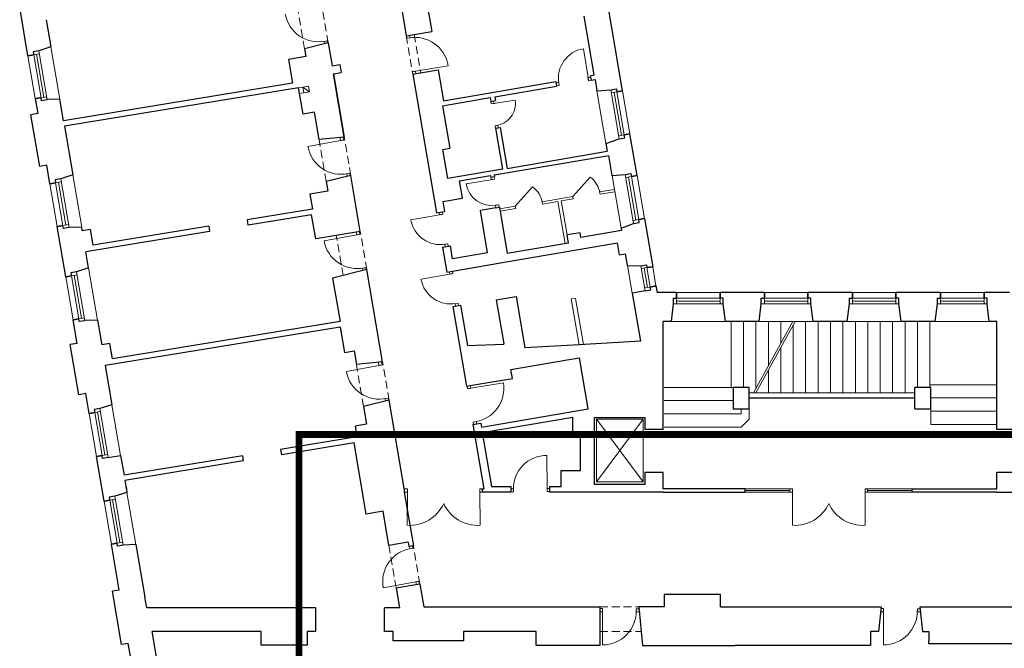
# Model space of a CAD drawing. Header units: centimetres. Extents: x 690840 to 714026, y 27673 to 40762.
# Tile 124 of 162: x 712395 to 712522, y 32239 to 32320. Entities that reach past the tile are written whole.
import ezdxf

# ---------------------------------------------------------------- set-up
doc = ezdxf.new("R2010")
doc.units = ezdxf.units.CM
doc.linetypes.add('DASHED', pattern=[19.05, 12.7, -6.35])
for name, color, linetype, lineweight in [('Drzwi i okna', 51, 'Continuous', 9), ('Kanały wentylacyjne', 3, 'Continuous', 9), ('Przekrojowa', 253, 'Continuous', 25), ('Ramka', 255, 'Continuous', 9), ('S3_obrys zakresu', 1, 'Continuous', 5), ('Widokowa', 140, 'Continuous', 9)]:
    doc.layers.add(name, color=color, linetype=linetype, lineweight=lineweight)

# ---------------------------------------------------------------- blocks, each defined once
blk = doc.blocks.new('zw$2918')
at = {"layer": 'Drzwi i okna', "color": 0}
for p, q in [((1351.6, -1801.4), (1350.5, -1794.9)), ((1360.5, -1799.9), (1351.6, -1801.4)), ((1359.5, -1800.1), (1358.4, -1793.6)), ((1137, -1809.3), (1145.8, -1807.7)), ((1138, -1809.1), (1139.1, -1815.5)), ((1145.8, -1807.7), (1146.9, -1813.6)), ((1818.8, -1907), (1805.9, -1828.1)), ((1373.6, -1885.8), (1458, -1871.9)), ((1374.6, -1885.7), (1365.7, -1887.1)), ((1365.7, -1887.1), (1366.8, -1893.5)), ((1374.7, -1892.2), (1373.6, -1885.8)), ((1817.9, -1901.6), (1819.4, -1910.5)), ((1824.5, -1901.5), (1818.1, -1902.6)), ((1742.2, -1915), (1735.7, -1916.1)), ((1743.5, -1922.9), (1737, -1924)), ((1742, -1914), (1743.5, -1922.9)), ((1819.4, -1910.5), (1825.8, -1909.4)), ((1568.7, -1970.2), (1567.6, -1963.7)), ((1568.7, -1970.2), (1630.4, -1960.2)), ((1577.6, -1968.8), (1568.7, -1970.2)), ((1575.6, -1969), (1574.5, -1962.5)), ((1585.5, -2025.1), (1578.6, -2026.3)), ((1578.6, -2026.3), (1579.6, -2032.7)), ((1586.5, -2031.5), (1585.5, -2025.1)), ((1180.6, -2064.7), (1096.5, -2080.2)), ((1179.1, -2056.7), (1180.6, -2064.7)), ((1179.6, -2064.9), (1188.4, -2063.3)), ((1188.4, -2063.3), (1187.1, -2056.2)), ((1195.3, -2150.4), (1204.2, -2148.8)), ((1196.3, -2150.2), (1197.3, -2155.8)), ((1204.2, -2148.8), (1205.2, -2154.5)), ((1572.8, -2164.4), (1503.7, -2175.8)), ((1568.4, -2165.1), (1567.3, -2158.6)), ((1568.4, -2165.1), (1577.2, -2163.6)), ((1577.2, -2163.6), (1576.2, -2157.1)), ((1579.3, -2231.1), (1588.2, -2229.7)), ((1580.4, -2237.5), (1579.3, -2231.1)), ((1588.2, -2229.7), (1589.2, -2236.1)), ((1440.3, -2254.8), (1361.5, -2268.6)), ((1434.7, -2249.2), (1435.8, -2255.6)), ((1434.8, -2255.8), (1443.7, -2254.2)), ((1443.7, -2254.2), (1442.6, -2247.8)), ((1222, -2307.2), (1137.9, -2322.7)), ((1220.8, -2300.3), (1222, -2307.2)), ((1221.1, -2307.4), (1229.9, -2305.8)), ((1229.9, -2305.8), (1228.6, -2298.7)), ((1448.1, -2331.5), (1456.9, -2330)), ((1449.1, -2331.4), (1450.2, -2337.9)), ((1456.9, -2330), (1458.1, -2336.5)), ((1236.8, -2392.9), (1245.6, -2391.2)), ((1237.8, -2392.7), (1238.9, -2399)), ((1245.6, -2391.2), (1246.7, -2397)), ((1466.6, -2407.6), (1387.8, -2421.4)), ((1461, -2402), (1462.2, -2408.4)), ((1461.2, -2408.5), (1470, -2407)), ((1470, -2407), (1468.9, -2400.6)), ((1474.4, -2484.3), (1483.3, -2482.8)), ((1475.4, -2484.1), (1476.5, -2490.6)), ((1483.3, -2482.8), (1484.4, -2489.3)), ((1278, -2635.3), (1279.5, -2643.3)), ((1287.4, -2641.9), (1286, -2634.6)), ((1279.5, -2643.3), (1195.4, -2658.8)), ((1278.5, -2643.5), (1287.4, -2641.9)), ((1515.7, -2701.9), (1600, -2687.6)), ((1507.8, -2703.3), (1506.6, -2696.3)), ((1516.7, -2701.7), (1507.8, -2703.3)), ((1514.5, -2695), (1515.7, -2701.9)), ((1294.2, -2729), (1303.1, -2727.4)), ((1295.2, -2728.8), (1296.4, -2735.1)), ((1303.1, -2727.4), (1304.2, -2733.2)), ((1531.2, -2787.4), (1522.3, -2788.9)), ((1522.3, -2788.9), (1523.3, -2794.9)), ((1530.2, -2787.6), (1531.2, -2793.6)), ((1712.5, -2960), (1712.1, -2874.5)), ((1352.7, -2961.1), (1346.2, -2961.1)), ((1352.6, -2970.1), (1352.7, -2961.1)), ((1539.7, -2970.1), (1539.7, -2961.1)), ((1539.7, -2961.1), (1546.2, -2961.1)), ((1625.6, -2960.5), (1619, -2960.5)), ((1625.6, -2959.5), (1625.6, -2968.5)), ((1712.5, -2959), (1712.5, -2968)), ((1719, -2960), (1712.5, -2960)), ((2344.7, -2961.1), (2338.2, -2961.1)), ((2344.7, -2970.1), (2344.7, -2961.1)), ((2531.8, -2970.1), (2531.7, -2961.1)), ((2531.7, -2961.1), (2538.2, -2961.1)), ((1346.2, -2969.1), (1352.6, -2969.1)), ((1352.6, -2969.1), (1352.5, -3054.6)), ((1546.2, -2969.1), (1539.7, -2969.1)), ((1539.7, -2969.1), (1539.8, -3054.6)), ((1625.6, -2968.5), (1619, -2968.5)), ((1712.5, -2968), (1719, -2968)), ((2338.2, -2969.1), (2344.7, -2969.1)), ((2344.7, -2969.1), (2344.6, -3054.6)), ((2538.2, -2969.1), (2531.8, -2969.1)), ((2531.8, -2969.1), (2531.9, -3054.6)), ((1359.2, -3114.6), (1358.2, -3109)), ((1358.2, -3114.8), (1367, -3113.2)), ((1367, -3113.2), (1366, -3107.4)), ((1374.5, -3200.2), (1290.3, -3215.2)), ((1373.5, -3200.3), (1382.3, -3198.7)), ((1375.7, -3207.2), (1374.5, -3200.2)), ((1382.3, -3198.7), (1383.6, -3205.9)), ((1855.3, -3269), (1848.8, -3269)), ((1855.3, -3278), (1855.3, -3269)), ((1942.2, -3278.2), (1942.2, -3269.2)), ((1942.2, -3269.2), (1948.8, -3269.2)), ((2579.4, -3269), (2572.9, -3269)), ((2579.4, -3278), (2579.4, -3269)), ((2666.3, -3278.2), (2666.3, -3269.2)), ((2666.3, -3269.2), (2672.9, -3269.2)), ((1848.8, -3277), (1855.3, -3277)), ((1855.3, -3277), (1855.1, -3362.5)), ((1942.2, -3277.2), (1950.1, -3277.2)), ((2571.6, -3277), (2579.4, -3277)), ((2579.4, -3277), (2579.3, -3362.5)), ((2666.3, -3277.2), (2674.2, -3277.2))]:
    blk.add_line(p, q, dxfattribs=at)
at = {"layer": 'Drzwi i okna', "color": 0, "ltscale": 1.6}
for p, q in [((1778.9, -2208.5), (1823.5, -2158.4)), ((1630.6, -2233.8), (1675.1, -2183.8))]:
    blk.add_line(p, q, dxfattribs=at)
for centre, radius, start, end in [((1123.5, -1723.6), 86.7, 190.2929, 281.9036), ((1372.3, -1885.9), 86.7, 9.2331, 100.8437), ((1573.2, -1968.6), 57.8, 276.9522, 8.388), ((1181.8, -2064.7), 86.7, 190.2929, 281.9036), ((1787, -2208.6), 62, 8.3094, 53.9766), ((1638.7, -2234), 62, 8.3094, 53.9766), ((1223.3, -2307.2), 86.7, 190.2929, 281.9036), ((1280.8, -2643.3), 86.7, 190.2929, 281.9036), ((1514.5, -2702.3), 86.7, 278.1541, 9.7648), ((1712.3, -2961.3), 86.7, 90.1458, 181.7564), ((1359.1, -2959.4), 95.4, 266.0716, 335.8764), ((1533.3, -2959.4), 95.4, 204.1236, 273.9284), ((2351.1, -2959.4), 95.4, 266.0716, 335.8764), ((2525.3, -2959.4), 95.4, 204.1236, 273.9284), ((1375.7, -3199.7), 86.7, 98.6519, 190.2626), ((1855.5, -3275.8), 86.7, 269.7794, 1.39), ((2579.6, -3275.8), 86.7, 269.7794, 1.39)]:
    blk.add_arc(centre, radius, start, end, dxfattribs=at)
at = {"layer": 'Drzwi i okna', "color": 0}
for centre, radius, start, end in [((1819.3, -1904.7), 77.8, 99.9306, 189.3047), ((1357.5, -1809.3), 78.2, 277.7082, 281.0068), ((1741.5, -1918.6), 78.2, 7.6634, 10.962), ((1198.1, -2141), 78.2, 98.7681, 102.0666), ((1570.3, -2164.2), 67.5, 189.8932, 279.8733), ((1569.9, -2153.5), 78.2, 277.7578, 281.0564), ((1452.6, -2332), 78.2, 98.2531, 101.5517), ((1437.9, -2254.4), 77.8, 190.5203, 279.8944), ((1239.5, -2383.4), 78.2, 98.7681, 102.0666), ((1479, -2484.8), 78.2, 98.2531, 101.5517), ((1464.2, -2407.1), 77.8, 190.5203, 279.8944), ((1297, -2719.6), 78.2, 98.7681, 102.0666), ((1525.4, -2779.5), 78.2, 97.9911, 101.2896), ((1430.8, -2965.8), 78.2, 178.2653, 181.5639), ((1461.5, -2965.8), 78.2, 358.4361, 1.7347), ((1634.4, -2963.8), 78.2, 358.6209, 1.9195), ((2422.8, -2965.8), 78.2, 178.2653, 181.5639), ((2453.6, -2965.8), 78.2, 358.4361, 1.7347), ((1364.1, -3122.6), 78.2, 278.4889, 281.7875), ((1933.4, -3273.7), 78.2, 178.2545, 181.5531), ((2657.5, -3273.7), 78.2, 178.2545, 181.5531)]:
    blk.add_arc(centre, radius, start, end, dxfattribs=at)
at = {"layer": 'Kanały wentylacyjne', "color": 0}
for p, q in [((1093.3, -1925.2), (1072.1, -1928.8)), ((1083.1, -1926.9), (1097.9, -1924.4)), ((1085.7, -1941.7), (1083.1, -1926.9)), ((1083.1, -1926.9), (1100.4, -1939.1)), ((1097.9, -1924.4), (1100.4, -1939.1)), ((1095.9, -1939.9), (1074.7, -1943.6)), ((1100.4, -1939.1), (1085.7, -1941.7))]:
    blk.add_line(p, q, dxfattribs=at)
at = {"layer": 'Przekrojowa', "color": 0, "ltscale": 1.6}
for p, q in [((1301.4, -1512.1), (1349.9, -1795)), ((1385.2, -1607.3), (1415.4, -1783.7)), ((375.3, -1846.3), (353.9, -1721.1)), ((1907.2, -1936.8), (1869.9, -1718.9)), ((1834, -1895.8), (1808.1, -1744.1)), ((422.3, -1753.6), (434.3, -1823.6)), ((1349.9, -1795), (1369.8, -1791.6)), ((1369.8, -1791.6), (1415.4, -1783.8)), ((434.3, -1823.6), (403.3, -1833.7)), ((1148.5, -1813.2), (1087.4, -1828.1)), ((1148.5, -1813.2), (1158.6, -1872.4)), ((1090.9, -1848.4), (1046.5, -1856)), ((1087.4, -1828.1), (1090.9, -1848.4)), ((1046.5, -1856), (1057, -1917.1)), ((1158.6, -1872.4), (1178.3, -1869)), ((1178.3, -1869), (1181.9, -1889.7)), ((1162.2, -1893.1), (1181.9, -1889.7)), ((1162.2, -1893.1), (1190, -2055.7)), ((1190, -2055.7), (1162.2, -1893.1)), ((1366.8, -1893.5), (1386.7, -1890.1)), ((1366.8, -1893.5), (1427.9, -2250.3)), ((1386.7, -1890.1), (1432.3, -1882.3)), ((1432.3, -1882.3), (1445.9, -1962.2)), ((1823.8, -1897.6), (1834, -1895.8)), ((1823.8, -1897.6), (1825.8, -1909.4)), ((1057, -1917.1), (466.8, -2013.8)), ((1445.9, -1962.2), (1735.1, -1912.7)), ((1577.8, -1951.8), (1737.1, -1924.6)), ((1735.1, -1912.7), (1737.1, -1924.6)), ((1825.8, -1909.4), (1836.1, -1907.7)), ((1836.1, -1907.7), (1841, -1936.4)), ((1072.1, -1928.8), (469.2, -2027.6)), ((1083.8, -1996.7), (1072.1, -1928.8)), ((1577.8, -1951.8), (1579.5, -1961.7)), ((1841, -1936.4), (1876.5, -1934.1)), ((394.2, -1956.7), (400.7, -1995.2)), ((457.3, -1957.9), (424.7, -1959.2)), ((466.8, -2013.8), (457.3, -1957.9)), ((1443, -1974.9), (1566, -1953.8)), ((1443, -1974.9), (1461.8, -2084.3)), ((1566, -1953.8), (1567.6, -1963.7)), ((1567.6, -1963.7), (1579.5, -1961.7)), ((400.7, -1995.2), (383, -1998.2)), ((405.7, -2131.3), (383, -1998.2)), ((1113.3, -1991.7), (1083.8, -1996.7)), ((1125.3, -2061.7), (1113.3, -1991.7)), ((469.2, -2027.6), (490.6, -2152.8)), ((1579.5, -2032.7), (1591.3, -2030.7)), ((1579.5, -2032.7), (1597.6, -2138.1)), ((1591.3, -2030.7), (1609.4, -2136.1)), ((1944.4, -2154.6), (1926, -2047.2)), ((1190, -2055.7), (1125.3, -2061.7)), ((1864.2, -2072.4), (1898, -2059.9)), ((1864.2, -2072.4), (1867.6, -2092)), ((1443.8, -2087.3), (1461.8, -2084.3)), ((1456.6, -2162.2), (1443.8, -2087.3)), ((1576.5, -2153), (1871.2, -2102.6)), ((1609.4, -2136.1), (1867.6, -2092)), ((1880, -2154.2), (1871.2, -2102.6)), ((423.5, -2128.2), (405.7, -2131.3)), ((431.6, -2175.6), (423.5, -2128.2)), ((490.6, -2152.8), (459.6, -2162.9)), ((1206.8, -2154.3), (1143.8, -2169.6)), ((1231.4, -2298.2), (1206.8, -2154.3)), ((1597.6, -2138.1), (1456.6, -2162.2)), ((1486.8, -2168.3), (1566.6, -2154.7)), ((1566.6, -2154.7), (1567.3, -2158.6)), ((1576.5, -2153), (1577.1, -2156.9)), ((1880, -2154.2), (1913.8, -2152)), ((1143.8, -2169.6), (1148, -2194.6)), ((1494.4, -2212.7), (1486.8, -2168.3)), ((1567.3, -2158.6), (1577.1, -2156.9)), ((1148, -2194.6), (1101.7, -2202.5)), ((1101.7, -2202.5), (1108.3, -2241.1)), ((1443.7, -2221.3), (1494.4, -2212.7)), ((1443.7, -2221.3), (1448.1, -2246.9)), ((1108.3, -2241.1), (939.6, -2268.7)), ((1105.7, -2255.7), (942.1, -2282.5)), ((1116.4, -2317.8), (1105.7, -2255.7)), ((1427.9, -2250.3), (1448.1, -2246.9)), ((1580.4, -2237.5), (1540.9, -2244.3)), ((1559.1, -2353.8), (1540.9, -2244.3)), ((1580.4, -2237.5), (1590.2, -2235.8)), ((1590.2, -2235.8), (1610, -2355.2)), ((939.6, -2268.7), (941.9, -2282.5)), ((1903.1, -2289.6), (1935.3, -2277.7)), ((1963.3, -2265), (1984.5, -2389.1)), ((472.5, -2415.1), (450.5, -2285.9)), ((513.6, -2287.2), (481, -2288.5)), ((515.2, -2297), (513.6, -2287.2)), ((536, -2293.6), (515.2, -2297)), ((843.2, -2298.7), (524.5, -2351)), ((542.8, -2333.8), (536, -2293.6)), ((840.9, -2284.9), (542.8, -2333.8)), ((840.9, -2284.9), (843.2, -2298.7)), ((1231.4, -2298.2), (1169.6, -2308.7)), ((1797.7, -2301.8), (1764.2, -2307.5)), ((1767.8, -2328.2), (1764.2, -2307.5)), ((1799.8, -2313.6), (1797.7, -2301.8)), ((1904.2, -2295.8), (1799.8, -2313.6)), ((1903.1, -2289.6), (1904.2, -2295.8)), ((1169.6, -2308.7), (1116.4, -2317.8)), ((1607.4, -2376.9), (1894.2, -2327.9)), ((1767.8, -2328.2), (1610, -2355.2)), ((1899.4, -2358.5), (1894.2, -2327.9)), ((531.5, -2392.3), (524.5, -2351)), ((1443.1, -2339), (1463.3, -2335.6)), ((1443.1, -2339), (1454.1, -2403.1)), ((1468.9, -2369.2), (1463.3, -2335.6)), ((1559.1, -2353.8), (1468.9, -2369.2)), ((1899.4, -2358.5), (1914.5, -2355.9)), ((1919.6, -2385.9), (1914.5, -2355.9)), ((1474.3, -2399.7), (1607.4, -2376.9)), ((531.5, -2392.3), (500.6, -2402.4)), ((1248.3, -2396.7), (1159.9, -2418.3)), ((1288.9, -2634.3), (1248.3, -2396.7)), ((1454.1, -2403.1), (1474.3, -2399.7)), ((1919.6, -2385.9), (1953.9, -2386.5)), ((1159.9, -2418.3), (1179.1, -2530.4)), ((1965, -2451.5), (1931.8, -2457.2)), ((1931.8, -2457.2), (1952.9, -2580.6)), ((1931.8, -2457.2), (1932.7, -2462.3)), ((1993, -2438.8), (1993.9, -2444.3)), ((1993, -2438.8), (1995.8, -2455.3)), ((2046.2, -2455.3), (1995.8, -2455.3)), ((2272.2, -2455.3), (2158.2, -2455.3)), ((2499.2, -2455.3), (2384.2, -2455.3)), ((2726.2, -2455.3), (2611.2, -2455.3)), ((2903.8, -2455.3), (2838.2, -2455.3)), ((1581.5, -2474.7), (1632.8, -2465.9)), ((1581.5, -2474.7), (1599.9, -2582.3)), ((1632.8, -2465.9), (1655.4, -2598)), ((2032.6, -2530.3), (2038.4, -2485.1)), ((2171.7, -2530.3), (2166, -2485.1)), ((2258.6, -2530.3), (2264.4, -2485.1)), ((2397.7, -2530.3), (2392, -2485.1)), ((2485.6, -2530.3), (2491.4, -2485.1)), ((2624.7, -2530.3), (2619, -2485.1)), ((2712.6, -2530.3), (2718.4, -2485.1)), ((2851.7, -2530.3), (2846, -2485.1)), ((1469.3, -2491.8), (1489.5, -2488.4)), ((1469.3, -2491.8), (1504.5, -2696.8)), ((1489.5, -2488.4), (1507.2, -2591.9)), ((501.9, -2586.6), (491.4, -2525.5)), ((554.5, -2526.7), (522, -2528)), ((554.5, -2526.7), (565.3, -2589.8)), ((1179.1, -2530.4), (592.9, -2626.5)), ((2011.9, -2808.1), (2011.9, -2530.3)), ((2032.6, -2530.3), (2011.9, -2530.3)), ((2258.6, -2530.3), (2171.7, -2530.3)), ((2485.6, -2530.3), (2397.7, -2530.3)), ((2712.6, -2530.3), (2624.7, -2530.3)), ((2870.9, -2530.3), (2851.7, -2530.3)), ((2870.9, -2808.1), (2870.9, -2530.3)), ((1179.2, -2544.6), (574.5, -2643.7)), ((1179.2, -2544.6), (1190.3, -2609.6)), ((501.9, -2586.6), (484.1, -2589.6)), ((586, -2586.4), (565.3, -2589.8)), ((592.9, -2626.5), (586, -2586.4)), ((1599.9, -2582.3), (1600.9, -2588.2)), ((1952.9, -2580.6), (1795.1, -2589.8)), ((506.2, -2718.7), (484.1, -2589.6)), ((1190.3, -2609.6), (1215.2, -2605.3)), ((1215.2, -2605.3), (1221.2, -2640.6)), ((1507.2, -2591.9), (1600.9, -2588.2)), ((1795.1, -2589.8), (1655.4, -2598)), ((1288.9, -2634.3), (1221.2, -2640.6)), ((1619.4, -2653.9), (1764.3, -2629.1)), ((1764.3, -2629.1), (1795.8, -2623.7)), ((1818.2, -2754.8), (1795.8, -2623.7)), ((574.5, -2643.7), (591.7, -2744.2)), ((1623.2, -2676.5), (1619.4, -2653.9)), ((1524.7, -2693.4), (1623.2, -2676.5)), ((1504.5, -2696.8), (1524.7, -2693.4)), ((2191.9, -2699.8), (2191.9, -2754.8)), ((2232.9, -2699.8), (2191.9, -2699.8)), ((2232.9, -2754.8), (2232.9, -2699.8)), ((2659.9, -2754.8), (2659.9, -2699.8)), ((2700.9, -2699.8), (2659.9, -2699.8)), ((2700.9, -2754.8), (2700.9, -2699.8)), ((523.9, -2715.7), (506.2, -2718.7)), ((532.7, -2767), (523.9, -2715.7)), ((1305.8, -2732.9), (1239.8, -2748.9)), ((1346.2, -2969.1), (1305.8, -2732.9)), ((2232.9, -2726.8), (2659.9, -2726.8)), ((591.7, -2744.2), (560.7, -2754.3)), ((1239.8, -2748.9), (1247.6, -2794.5)), ((1543.2, -2801.8), (1818.2, -2754.8)), ((2191.9, -2754.8), (2232.9, -2754.8)), ((2659.9, -2754.8), (2700.9, -2754.8)), ((1545.7, -2816.2), (1778.5, -2776.4)), ((1778.5, -2821.3), (1778.5, -2776.4)), ((1834.3, -2949.8), (1834.3, -2777)), ((1834.3, -2777), (1963.9, -2777)), ((1963.9, -2777), (1963.9, -2808.1)), ((1247.6, -2794.5), (1218, -2799.6)), ((1218, -2799.6), (1222.7, -2827.2)), ((1521.4, -2795.4), (1541.5, -2792)), ((1521.4, -2795.4), (1549.7, -2961.1)), ((1541.6, -2791.9), (1543.2, -2801.8)), ((2011.9, -2808.1), (1963.9, -2808.1)), ((2918.9, -2808.1), (2870.9, -2808.1)), ((1222.7, -2827.2), (1025.6, -2859.6)), ((1545.7, -2816.2), (1569.5, -2955.1)), ((1798.5, -2821.3), (1778.5, -2821.3)), ((1798.5, -2913.3), (1798.5, -2821.3)), ((1025.6, -2859.6), (1028, -2873.1)), ((1215.3, -2842.4), (1028, -2873.1)), ((1246.6, -3025.7), (1215.3, -2842.4)), ((571.3, -2992.7), (551.6, -2877.4)), ((582.2, -2880), (614, -2874.6)), ((614, -2874.6), (622.7, -2925.6)), ((927.6, -2875.6), (622.7, -2925.6)), ((930, -2889.1), (625, -2939.1)), ((927.6, -2875.6), (930, -2889.1)), ((1748.5, -2955.1), (1748.5, -2913.3)), ((1748.5, -2913.3), (1798.5, -2913.3)), ((625, -2939.1), (630.3, -2970)), ((2011.9, -2919.1), (1963.9, -2919.1)), ((1963.9, -2919.1), (1963.9, -2949.8)), ((2011.9, -2961.1), (2011.9, -2919.1)), ((2870.9, -2961.1), (2870.9, -2919.1)), ((2918.9, -2919.1), (2870.9, -2919.1)), ((627.8, -2955), (630.3, -2970)), ((1546.2, -2969.1), (1546.2, -2961.1)), ((1546.2, -2961.1), (1549.7, -2961.1)), ((1569.5, -2955.1), (1619, -2955.1)), ((1619, -2955.1), (1619, -2969.1)), ((1719, -2955.1), (1748.5, -2955.1)), ((1719, -2955.1), (1719, -2969.1)), ((1963.9, -2949.8), (1834.3, -2949.8)), ((2222.8, -2961.1), (2011.9, -2961.1)), ((2222.8, -2969.1), (2222.8, -2961.1)), ((2652.8, -2969.1), (2652.8, -2961.1)), ((2652.8, -2961.1), (2870.9, -2961.1)), ((630.3, -2970), (599.3, -2980)), ((1344.5, -2969.1), (1368.1, -3107.1)), ((1346.2, -2969.1), (1344.5, -2969.1)), ((1619, -2969.1), (1546.2, -2969.1)), ((1787.9, -2969.1), (1719, -2969.1)), ((2011.9, -2969.1), (1787.9, -2969.1)), ((1999.9, -2969.1), (1996.9, -2969.1)), ((2011.9, -2969.1), (2222.8, -2969.1)), ((2870.9, -2969.1), (2652.8, -2969.1)), ((2870.9, -2969.1), (3128.8, -2969.1)), ((1290, -3018.3), (1246.6, -3025.7)), ((1305.1, -3106.7), (1290, -3018.3)), ((610.4, -3221.4), (590.2, -3103.1)), ((653.3, -3104.3), (620.7, -3105.6)), ((653.3, -3104.3), (676.4, -3239.5)), ((1354.4, -3098.3), (1305.1, -3106.7)), ((1354.4, -3098.3), (1356.3, -3109.1)), ((1368.1, -3107.1), (1356.3, -3109.1)), ((1384.9, -3205.7), (1323.8, -3216.1)), ((1323.8, -3216.1), (1332.6, -3267.4)), ((1384.9, -3205.7), (1394.9, -3264.1)), ((610.4, -3221.4), (592.7, -3224.4)), ((616.1, -3361.4), (592.7, -3224.4)), ((681.2, -3267.4), (676.4, -3239.5)), ((2158.9, -3232.8), (2013.9, -3232.8)), ((2013.9, -3232.8), (2013.9, -3264.1)), ((2158.9, -3264.1), (2158.9, -3232.8)), ((1116.8, -3267.4), (681.2, -3267.4)), ((1116.8, -3328.1), (1116.8, -3267.4)), ((1332.6, -3267.4), (1293.8, -3267.4)), ((1293.8, -3328.1), (1293.8, -3267.4)), ((1394.9, -3264.1), (1848.8, -3264.1)), ((1848.8, -3264.1), (1848.8, -3328.1)), ((2013.9, -3264.1), (1948.8, -3264.1)), ((1948.8, -3264.3), (1958.7, -3363.7)), ((2158.9, -3264.1), (2572.9, -3264.1)), ((2572.9, -3264.1), (2566.6, -3327.7)), ((2672.9, -3264.1), (3384.5, -3264.1)), ((2672.9, -3264.1), (2679.3, -3327.7)), ((717.2, -3454.7), (695.6, -3328.1)), ((975.8, -3328.1), (695.6, -3328.1)), ((975.8, -3363.1), (975.8, -3328.1)), ((1116.8, -3328.1), (1094.8, -3328.1)), ((1094.8, -3328.1), (1094.8, -3363.1)), ((1315.8, -3328.1), (1293.8, -3328.1)), ((1315.8, -3351.7), (1315.8, -3328.1)), ((1684.8, -3328.1), (1496.8, -3328.1)), ((1496.8, -3328.1), (1496.8, -3351.7)), ((1684.8, -3363.7), (1684.8, -3328.1)), ((1848.8, -3328.1), (1848.8, -3363.7)), ((2566.6, -3327.7), (2545.9, -3327.7)), ((2545.9, -3327.7), (2545.9, -3363.7)), ((2679.3, -3327.7), (2695.9, -3327.7)), ((2695.9, -3327.7), (2695.9, -3351.7)), ((633.8, -3358.4), (616.1, -3361.4)), ((654.4, -3478.6), (633.8, -3358.4)), ((1094.8, -3363.1), (975.8, -3363.1)), ((1496.8, -3351.7), (1315.8, -3351.7)), ((1848.8, -3363.7), (1684.8, -3363.7)), ((1958.7, -3363.7), (2196.9, -3363.7)), ((2545.9, -3363.7), (2196.9, -3363.7)), ((2695.9, -3359.7), (2695.9, -3351.7)), ((2855.7, -3359.7), (2695.9, -3359.7)), ((3319.7, -3359.7), (2855.7, -3359.7))]:
    blk.add_line(p, q, dxfattribs=at)
at = {"layer": 'Przekrojowa', "color": 0}
for p, q in [((390, -1843.8), (375.3, -1846.3)), ((375.3, -1846.3), (390, -1843.8)), ((403.3, -1833.7), (388.7, -1836.1)), ((388.7, -1836.1), (390, -1843.8)), ((1876.5, -1934.1), (1891.1, -1931.7)), ((1891.1, -1931.7), (1892.4, -1939.3)), ((1892.4, -1939.3), (1907.2, -1936.8)), ((1907.2, -1936.8), (1892.4, -1939.3)), ((408.9, -1954.2), (394.2, -1956.7)), ((394.2, -1956.7), (408.9, -1954.2)), ((410.2, -1961.9), (408.9, -1954.2)), ((424.8, -1959.4), (410.2, -1961.9)), ((1911.3, -2049.7), (1926, -2047.2)), ((1926, -2047.2), (1911.3, -2049.7)), ((1912.6, -2057.4), (1911.3, -2049.7)), ((1898, -2059.9), (1912.6, -2057.4)), ((1913.8, -2152), (1928.4, -2149.5)), ((1928.4, -2149.5), (1929.7, -2157.2)), ((1929.7, -2157.2), (1944.4, -2154.6)), ((1944.4, -2154.6), (1929.7, -2157.2)), ((446.3, -2173), (431.6, -2175.6)), ((431.6, -2175.6), (446.3, -2173)), ((459.6, -2162.9), (445, -2165.4)), ((445, -2165.4), (446.3, -2173)), ((1935.3, -2277.7), (1949.9, -2275.2)), ((1948.6, -2267.6), (1963.3, -2265)), ((1963.3, -2265), (1948.6, -2267.6)), ((1949.9, -2275.2), (1948.6, -2267.6)), ((465.2, -2283.4), (450.5, -2285.9)), ((450.5, -2285.9), (465.2, -2283.4)), ((466.5, -2291.1), (465.2, -2283.4)), ((481.1, -2288.6), (466.5, -2291.1)), ((1953.9, -2386.5), (1968.5, -2384)), ((1953.9, -2386.5), (1968.5, -2384)), ((1968.5, -2384), (1969.8, -2391.6)), ((500.6, -2402.4), (486, -2404.9)), ((486, -2404.9), (487.3, -2412.6)), ((1969.8, -2391.6), (1984.5, -2389.1)), ((1984.5, -2389.1), (1969.8, -2391.6)), ((487.3, -2412.6), (472.5, -2415.1)), ((472.5, -2415.1), (487.3, -2412.6)), ((1965, -2451.5), (1979.6, -2449)), ((1978.3, -2441.4), (1993, -2438.8)), ((1993, -2438.8), (1978.3, -2441.4)), ((1979.6, -2449), (1978.3, -2441.4)), ((2046.2, -2470.3), (2046.2, -2455.3)), ((2046.2, -2455.3), (2046.2, -2470.3)), ((2158.2, -2470.3), (2158.2, -2455.3)), ((2158.2, -2455.3), (2158.2, -2470.3)), ((2272.2, -2470.3), (2272.2, -2455.3)), ((2272.2, -2455.3), (2272.2, -2470.3)), ((2384.2, -2470.3), (2384.2, -2455.3)), ((2384.2, -2455.3), (2384.2, -2470.3)), ((2499.2, -2470.3), (2499.2, -2455.3)), ((2499.2, -2455.3), (2499.2, -2470.3)), ((2611.2, -2470.3), (2611.2, -2455.3)), ((2611.2, -2455.3), (2611.2, -2470.3)), ((2726.2, -2470.3), (2726.2, -2455.3)), ((2726.2, -2455.3), (2726.2, -2470.3)), ((2838.2, -2470.3), (2838.2, -2455.3)), ((2838.2, -2455.3), (2838.2, -2470.3)), ((2038.4, -2485.1), (2038.4, -2470.3)), ((2038.4, -2470.3), (2046.2, -2470.3)), ((2166, -2470.3), (2158.2, -2470.3)), ((2166, -2485.1), (2166, -2470.3)), ((2264.4, -2485.1), (2264.4, -2470.3)), ((2264.4, -2470.3), (2272.2, -2470.3)), ((2392, -2470.3), (2384.2, -2470.3)), ((2392, -2485.1), (2392, -2470.3)), ((2491.4, -2485.1), (2491.4, -2470.3)), ((2491.4, -2470.3), (2499.2, -2470.3)), ((2619, -2470.3), (2611.2, -2470.3)), ((2619, -2485.1), (2619, -2470.3)), ((2718.4, -2485.1), (2718.4, -2470.3)), ((2718.4, -2470.3), (2726.2, -2470.3)), ((2846, -2470.3), (2838.2, -2470.3)), ((2846, -2485.1), (2846, -2470.3)), ((506.1, -2523), (491.4, -2525.5)), ((491.4, -2525.5), (506.1, -2523)), ((507.5, -2530.6), (506.1, -2523)), ((522, -2528.1), (507.5, -2530.6)), ((547.4, -2764.4), (532.7, -2767)), ((532.7, -2767), (547.4, -2764.4)), ((560.7, -2754.3), (546.1, -2756.8)), ((546.1, -2756.8), (547.4, -2764.4)), ((566.3, -2874.8), (551.6, -2877.4)), ((551.6, -2877.4), (566.3, -2874.8)), ((567.6, -2882.5), (566.3, -2874.8)), ((582.2, -2880), (567.6, -2882.5)), ((586, -2990.2), (571.3, -2992.7)), ((571.3, -2992.7), (586, -2990.2)), ((599.3, -2980), (584.7, -2982.5)), ((584.7, -2982.5), (586, -2990.2)), ((604.9, -3100.6), (590.2, -3103.1)), ((590.2, -3103.1), (604.9, -3100.6)), ((606.2, -3108.2), (604.9, -3100.6)), ((620.8, -3105.7), (606.2, -3108.2))]:
    blk.add_line(p, q, dxfattribs=at)
at = {"layer": 'Widokowa', "color": 0, "linetype": 'DASHED', "ltscale": 1.6}
for p, q in [((1087.4, -1828.1), (1069, -1720.4)), ((1148.5, -1813.2), (1131.6, -1714.6)), ((1349.9, -1795), (1366.8, -1893.5)), ((1369.8, -1791.6), (1386.7, -1890.1)), ((1143.8, -2169.6), (1125.3, -2061.7)), ((1206.8, -2154.3), (1190, -2055.7)), ((1248.3, -2396.7), (1231.4, -2298.2)), ((1187.2, -2411.6), (1169.6, -2308.7)), ((1305.8, -2732.9), (1288.9, -2634.3)), ((1239.8, -2748.9), (1221.2, -2640.6)), ((1323.8, -3216.1), (1305.1, -3106.7)), ((1384.9, -3205.7), (1368.1, -3107.1)), ((1848.8, -3264.1), (1948.8, -3264.1)), ((1848.8, -3328.1), (1955.2, -3328.1))]:
    blk.add_line(p, q, dxfattribs=at)
at = {"layer": 'Widokowa', "color": 0, "ltscale": 1.6}
for p, q in [((434.3, -1823.6), (457.3, -1957.9)), ((375.3, -1846.3), (394.2, -1956.7)), ((1864.2, -2072.4), (1841, -1936.4)), ((1926, -2047.2), (1907.2, -1936.8)), ((490.6, -2152.8), (513.6, -2287.2)), ((1903.1, -2289.6), (1880, -2154.2)), ((1963.3, -2265), (1944.4, -2154.6)), ((431.6, -2175.6), (450.5, -2285.9)), ((1886.2, -2190.1), (1847.9, -2196.7)), ((1848.9, -2202.6), (1847.9, -2196.7)), ((1887.1, -2196.1), (1848.9, -2202.6)), ((1778.9, -2208.5), (1699.5, -2222)), ((1700.6, -2228), (1699.5, -2222)), ((1740.3, -2221.2), (1700.6, -2228)), ((1758.9, -2329.8), (1740.3, -2221.2)), ((1779.9, -2214.4), (1749.2, -2219.6)), ((1764.2, -2307.5), (1749.2, -2219.6)), ((1779.9, -2214.4), (1778.9, -2208.5)), ((1630.6, -2233.8), (1591, -2240.6)), ((1631.6, -2239.8), (1592, -2246.5)), ((1631.6, -2239.8), (1630.6, -2233.8)), ((531.5, -2392.3), (554.5, -2526.7)), ((1919.6, -2385.9), (1931.8, -2457.2)), ((1984.5, -2389.1), (1993, -2438.8)), ((472.5, -2415.1), (491.4, -2525.5)), ((2158.2, -2455.3), (2046.2, -2455.3)), ((2384.2, -2455.3), (2272.2, -2455.3)), ((2611.2, -2455.3), (2499.2, -2455.3)), ((2838.2, -2455.3), (2726.2, -2455.3)), ((1774.9, -2471.5), (1785.9, -2470.9)), ((1774.9, -2471.5), (1795.2, -2589.8)), ((1785.9, -2470.9), (1806.1, -2589.2)), ((2177.2, -2530.3), (2027.2, -2530.3)), ((2186.6, -2699.8), (2186.6, -2530.3)), ((2218.6, -2699.8), (2218.6, -2530.3)), ((2244.5, -2713.9), (2345.7, -2530.3)), ((2250.6, -2702.8), (2250.6, -2530.3)), ((2250.6, -2713.9), (2351.9, -2530.3)), ((2403.2, -2530.3), (2253.2, -2530.3)), ((2282.6, -2644.8), (2282.6, -2530.3)), ((2314.6, -2586.8), (2314.6, -2530.3)), ((2378.6, -2713.9), (2378.6, -2530.3)), ((2410.6, -2713.9), (2410.6, -2530.3)), ((2442.6, -2713.9), (2442.6, -2530.3)), ((2474.6, -2713.9), (2474.6, -2530.3)), ((2630.2, -2530.3), (2480.2, -2530.3)), ((2506.6, -2713.9), (2506.6, -2530.3)), ((2538.6, -2713.9), (2538.6, -2530.3)), ((2570.6, -2713.9), (2570.6, -2530.3)), ((2602.6, -2713.9), (2602.6, -2530.3)), ((2634.6, -2713.9), (2634.6, -2530.3)), ((2666.6, -2699.8), (2666.6, -2530.3)), ((2698.6, -2699.8), (2698.6, -2530.3)), ((2870.9, -2530.3), (2707.2, -2530.3)), ((2346.6, -2713.9), (2346.6, -2539.8)), ((2314.6, -2713.9), (2314.6, -2597.8)), ((2282.6, -2713.9), (2282.6, -2655.9)), ((2191.9, -2699.8), (2013.9, -2699.8)), ((2191.9, -2699.8), (2186.6, -2699.8)), ((2232.9, -2713.9), (2659.9, -2713.9)), ((2868.9, -2692.9), (2698.6, -2692.9)), ((2191.9, -2733.8), (2013.9, -2733.8)), ((2868.9, -2726.9), (2700.9, -2726.9)), ((591.7, -2744.2), (614, -2874.6)), ((2212.4, -2767.8), (2212.4, -2754.8)), ((2232.9, -2754.8), (2232.9, -2781.2)), ((2700.9, -2754.8), (2700.9, -2794.9)), ((2868.9, -2760.9), (2700.9, -2760.9)), ((532.7, -2767), (551.6, -2877.4)), ((1959.8, -2781.8), (1840.2, -2943)), ((1959.8, -2943), (1840.2, -2781.8)), ((1959.8, -2781.8), (1840.2, -2781.8)), ((1840.2, -2781.8), (1840.2, -2943)), ((1959.8, -2943), (1959.8, -2781.8)), ((2212.4, -2767.8), (2013.9, -2767.8)), ((2232.9, -2781.2), (2212.4, -2801.8)), ((2212.4, -2801.8), (2013.9, -2801.8)), ((2868.9, -2794.9), (2700.9, -2794.9)), ((1840.2, -2943), (1959.8, -2943)), ((2222.8, -2961.1), (2338.2, -2961.1)), ((2222.8, -2965.1), (2338.2, -2965.1)), ((2338.2, -2961.1), (2338.2, -2969.1)), ((2538.2, -2961.1), (2652.8, -2961.1)), ((2538.2, -2961.1), (2538.2, -2969.1)), ((2538.2, -2965.1), (2652.8, -2965.1)), ((571.3, -2992.7), (590.2, -3103.1)), ((630.3, -2970), (653.3, -3104.3)), ((2222.8, -2969.1), (2338.2, -2969.1)), ((2538.2, -2969.1), (2652.8, -2969.1))]:
    blk.add_line(p, q, dxfattribs=at)
at = {"layer": 'Widokowa', "color": 0}
for p, q in [((390, -1843.8), (404.6, -1841.3)), ((408.9, -1954.4), (390, -1843.8)), ((416.2, -1953), (397.3, -1842.6)), ((424.8, -1959.4), (403.3, -1833.7)), ((408.9, -1954.2), (423.5, -1951.7)), ((1876.5, -1934.1), (1898, -2059.9)), ((1892.4, -1939.3), (1877.8, -1941.8)), ((1885.1, -1940.6), (1904, -2051)), ((1892.4, -1939.1), (1911.3, -2049.7)), ((1911.3, -2049.7), (1896.7, -2052.2)), ((1913.8, -2152), (1935.3, -2277.7)), ((446.3, -2173), (460.9, -2170.5)), ((465.2, -2283.7), (446.3, -2173)), ((472.5, -2282.2), (453.6, -2171.8)), ((481.1, -2288.6), (459.6, -2162.9)), ((1929.7, -2157.2), (1915.1, -2159.7)), ((1922.4, -2158.4), (1941.3, -2268.8)), ((1929.6, -2156.9), (1948.6, -2267.6)), ((465.2, -2283.4), (479.8, -2280.9)), ((1948.6, -2267.6), (1934, -2270)), ((522, -2528.1), (500.6, -2402.4)), ((1965, -2451.5), (1953.9, -2386.5)), ((1969.8, -2391.6), (1955.2, -2394.1)), ((1971, -2442.6), (1962.5, -2392.9)), ((1978.3, -2441.6), (1969.8, -2391.6)), ((487.3, -2412.6), (501.9, -2410.1)), ((506.2, -2523.2), (487.3, -2412.6)), ((513.4, -2521.7), (494.6, -2411.3)), ((1978.3, -2441.4), (1963.7, -2443.9)), ((2038.4, -2485.1), (2166, -2485.1)), ((2046, -2470.3), (2158.2, -2470.3)), ((2046.2, -2470.3), (2046.2, -2485.1)), ((2046.2, -2477.7), (2158.2, -2477.7)), ((2158.2, -2470.3), (2158.2, -2485.1)), ((2264.4, -2485.1), (2392, -2485.1)), ((2272, -2470.3), (2384.2, -2470.3)), ((2272.2, -2470.3), (2272.2, -2485.1)), ((2272.2, -2477.7), (2384.2, -2477.7)), ((2384.2, -2470.3), (2384.2, -2485.1)), ((2491.4, -2485.1), (2619, -2485.1)), ((2499, -2470.3), (2611.2, -2470.3)), ((2499.2, -2470.3), (2499.2, -2485.1)), ((2499.2, -2477.7), (2611.2, -2477.7)), ((2611.2, -2470.3), (2611.2, -2485.1)), ((2718.4, -2485.1), (2846, -2485.1)), ((2726, -2470.3), (2838.2, -2470.3)), ((2726.2, -2470.3), (2726.2, -2485.1)), ((2726.2, -2477.7), (2838.2, -2477.7)), ((2838.2, -2470.3), (2838.2, -2485.1)), ((506.1, -2523), (520.7, -2520.5)), ((547.4, -2764.4), (562, -2762)), ((566.4, -2875.1), (547.4, -2764.4)), ((573.6, -2873.6), (554.7, -2763.2)), ((582.2, -2880), (560.7, -2754.3)), ((566.3, -2874.8), (580.9, -2872.3)), ((586, -2990.2), (600.6, -2987.7)), ((605, -3100.8), (586, -2990.2)), ((612.2, -3099.3), (593.3, -2988.9)), ((620.8, -3105.7), (599.3, -2980)), ((604.9, -3100.6), (619.5, -3098.1))]:
    blk.add_line(p, q, dxfattribs=at)

msp = doc.modelspace()

# ---------------------------------------------------------------- linework, layer by layer
at = {"layer": 'S3_obrys zakresu', "color": 1, "ltscale": 1.6, "true_color": 0xff0000, "const_width": 0.877}
msp.add_lwpolyline([(712431.26, 32233.32), (712431.26, 32266.38), (712571.17, 32266.38), (712571.17, 32233.32)], close=True, dxfattribs=at)

# ---------------------------------------------------------------- block references
at = {"layer": 'Ramka', "color": 251, "xscale": 0.05, "yscale": 0.05, "zscale": 0.05}
msp.add_blockref('zw$2918', (712377.6, 32407.42), dxfattribs=at)

doc.saveas('drawing.dxf')
